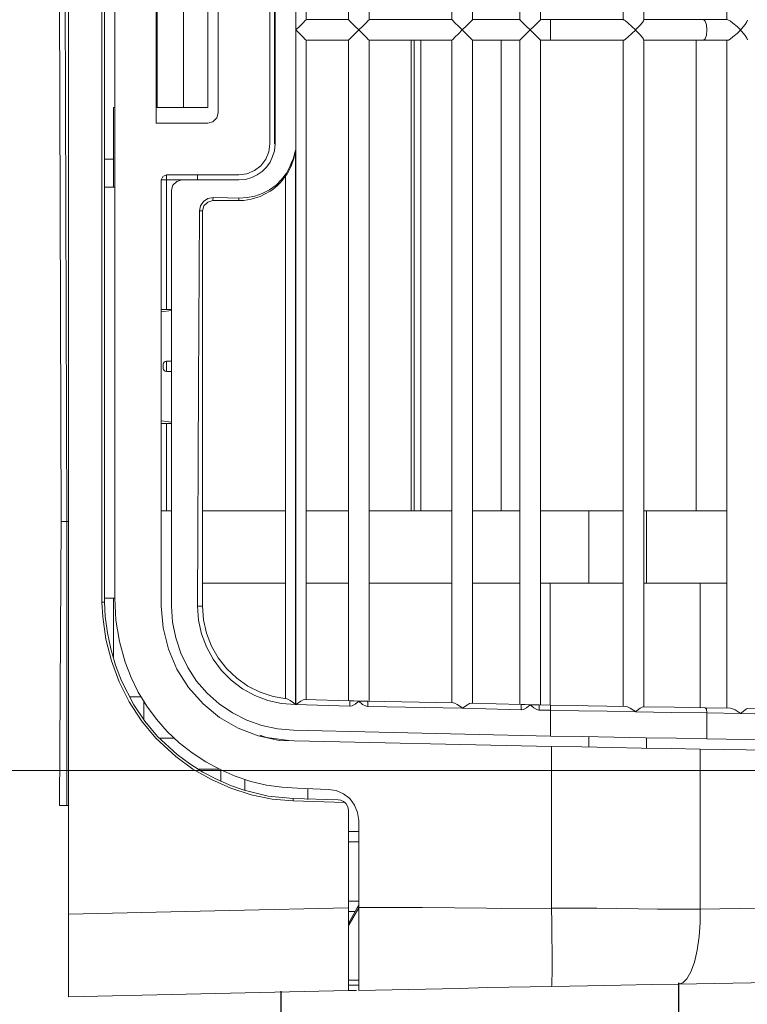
# Model space of a CAD drawing. Header units: millimetres. Extents: x -367720 to -162733, y 309172 to 337444.
# Tile 86 of 256: x -344539 to -344447, y 316334 to 316458. Entities that reach past the tile are written whole.
import ezdxf

# ---------------------------------------------------------------- set-up
doc = ezdxf.new("R2010")
doc.units = ezdxf.units.MM
doc.header["$LTSCALE"] = 10
doc.header["$MEASUREMENT"] = 0
doc.layers.get('0').update_dxf_attribs({"color": 255, "lineweight": 13})
doc.layers.add('LATS_CONTROL_LINE', color=2, linetype='Continuous')
doc.layers.add('LATS_PIPE_DRAIN', color=4, linetype='Continuous')
for name, color, linetype, lineweight in [('LATS_EQ_IDU', 7, 'Continuous', 0), ('LATS_SERVICE_SPACE', 1, 'Continuous', 9), ('VZ1', 6, 'Continuous', 18)]:
    doc.layers.add(name, color=color, linetype=linetype, lineweight=lineweight)
doc.styles.add('ROMANS', font='ROMANS.shx', dxfattribs={"height": 80})

# ---------------------------------------------------------------- blocks, each defined once
blk = doc.blocks.new('LATS_IDU_LOW_STATIC_L2')
at = {"layer": 'LATS_SERVICE_SPACE', "color": 1, "ltscale": 2}
blk.add_line((1221.46, 343.7), (621.46, 343.7), dxfattribs=at)
blk = doc.blocks.new('LATS_IDU_WALL_MOUNTED_SB')
at = {"color": 0, "linetype": 'Continuous'}
for p, q in [((411.66, 87.89), (411.85, 93.82)), ((412.39, 93.08), (412.29, 87.04)), ((416.94, 92.93), (416.75, 81.98)), ((446.08, 92.44), (446.31, 79.27)), ((415.47, 82.82), (415.59, 90.07)), ((436.88, 81.98), (436.77, 89.35)), ((325.33, 87.84), (325.13, 87.91)), ((327.58, 87.91), (327.38, 87.84)), ((325.67, 87.62), (325.33, 87.84)), ((326.2, 87.18), (325.67, 87.62)), ((325.92, 86.61), (326.35, 87.04)), ((326.35, 87.05), (326.2, 87.18)), ((326.35, 87.04), (326.35, 87.05)), ((326.36, 87.05), (326.35, 87.04)), ((326.35, 87.04), (326.35, 87.04)), ((326.35, 87.04), (326.36, 87.04)), ((326.51, 87.18), (326.36, 87.05)), ((326.36, 87.04), (326.79, 86.61)), ((327.04, 87.62), (326.51, 87.18)), ((327.38, 87.84), (327.04, 87.62)), ((411.71, 87.79), (411.66, 87.89)), ((411.86, 87.59), (411.71, 87.79)), ((411.84, 86.39), (412.15, 86.86)), ((412.15, 87.22), (411.86, 87.59)), ((412.28, 87.05), (412.15, 87.22)), ((412.15, 86.86), (412.28, 87.04)), ((412.29, 87.04), (412.21, 82.82)), ((412.29, 87.04), (412.28, 87.05)), ((412.28, 87.04), (412.29, 87.04)), ((325.05, 85.38), (325.1, 85.54)), ((325.1, 85.54), (325.22, 85.75)), ((325.22, 85.75), (325.48, 86.1)), ((325.48, 86.1), (325.92, 86.61)), ((326.79, 86.61), (327.23, 86.1)), ((327.23, 86.1), (327.49, 85.75)), ((327.49, 85.75), (327.61, 85.54)), ((327.61, 85.54), (327.65, 85.38)), ((411.56, 82.62), (411.62, 85.77)), ((411.62, 85.77), (411.68, 86.04)), ((411.68, 86.04), (411.84, 86.39)), ((325.05, 85.31), (245.1, 85.31)), ((325.05, 83.89), (325.05, 85.38)), ((327.65, 85.38), (327.65, 83.89)), ((411.61, 85.31), (327.65, 85.31)), ((386.8, 80.29), (386.8, 85.31)), ((395.9, 85.31), (395.9, 83.65)), ((325.05, 82.4), (325.05, 83.89)), ((327.65, 83.89), (327.65, 82.4)), ((395.9, 83.65), (395.9, 81.99)), ((325.23, 82.61), (325.05, 82.4)), ((325.05, 78.68), (325.05, 82.4)), ((325.7, 82.76), (325.23, 82.61)), ((326.35, 82.82), (325.7, 82.76)), ((327, 82.76), (326.35, 82.82)), ((327.48, 82.61), (327, 82.76)), ((327.65, 82.4), (327.48, 82.61)), ((327.65, 82.4), (327.65, 78.68)), ((395.9, 81.99), (411.55, 81.99)), ((395.9, 81.99), (395.9, 78.47)), ((411.5, 78.76), (411.56, 82.62)), ((411.76, 82.76), (411.56, 82.62)), ((412.21, 82.82), (411.76, 82.76)), ((412.21, 82.82), (412.14, 78.37)), ((412.21, 82.82), (415.47, 82.82)), ((415.4, 78.99), (415.47, 82.82)), ((416.69, 78.33), (416.75, 81.98)), ((416.75, 81.98), (436.88, 81.98)), ((436.89, 80.51), (436.88, 81.98)), ((436.88, 81.98), (438.59, 81.96)), ((438.59, 81.96), (440.34, 81.83)), ((440.34, 81.83), (442.02, 81.6)), ((327.64, 81.46), (386.8, 81.46)), ((436.89, 78.72), (436.89, 80.51)), ((442.02, 81.6), (443.53, 81.25)), ((443.53, 81.25), (444.75, 80.81)), ((444.75, 80.81), (445.63, 80.31)), ((386.8, 75.24), (386.8, 80.29)), ((445.63, 80.31), (446.14, 79.79)), ((446.14, 79.79), (446.31, 79.27)), ((446.31, 79.27), (446.37, 75.81)), ((325.05, 74.91), (325.05, 78.68)), ((327.65, 78.68), (327.65, 74.91)), ((395.9, 78.47), (395.9, 74.91)), ((411.43, 74.83), (411.5, 78.76)), ((412.14, 78.37), (412.06, 73.84)), ((415.33, 75.09), (415.4, 78.99)), ((416.63, 74.62), (416.69, 78.33)), ((436.88, 76.62), (436.89, 78.72)), ((436.85, 74.21), (436.88, 76.62)), ((446.37, 75.81), (446.44, 72)), ((245.08, 74.91), (325.08, 74.91)), ((325.2, 74.85), (325.08, 74.91)), ((325.4, 74.71), (325.2, 74.85)), ((325.79, 74.38), (325.4, 74.71)), ((326.35, 73.85), (325.79, 74.38)), ((326.92, 74.38), (326.36, 73.85)), ((327.31, 74.71), (326.92, 74.38)), ((327.51, 74.85), (327.31, 74.71)), ((327.63, 74.91), (327.51, 74.85)), ((327.63, 74.91), (411.43, 74.91)), ((386.8, 75.24), (395.91, 75.24)), ((386.8, 75.24), (386.8, 75.07)), ((386.8, 75.07), (386.8, 74.91)), ((411.48, 74.69), (411.43, 74.83)), ((411.63, 74.45), (411.48, 74.69)), ((411.92, 74.04), (411.63, 74.45)), ((415.26, 71.15), (415.33, 75.09)), ((415.34, 75.24), (416.64, 75.24)), ((416.56, 70.87), (416.63, 74.62)), ((325.48, 72.91), (325.91, 73.39)), ((325.91, 73.39), (326.35, 73.84)), ((326.35, 73.84), (326.35, 73.85)), ((326.36, 73.85), (326.35, 73.84)), ((326.35, 73.84), (326.35, 73.84)), ((326.35, 73.84), (326.36, 73.84)), ((326.36, 73.84), (326.8, 73.39)), ((326.8, 73.39), (327.23, 72.91)), ((411.45, 72.85), (411.61, 73.17)), ((411.61, 73.17), (411.91, 73.64)), ((411.91, 73.64), (412.05, 73.84)), ((412.05, 73.85), (411.92, 74.04)), ((412.06, 73.84), (412, 70.31)), ((412.06, 73.84), (412.05, 73.85)), ((412.05, 73.84), (412.06, 73.84)), ((436.81, 71.48), (436.85, 74.21)), ((325.05, 72.31), (245.1, 72.31)), ((325.05, 72.33), (325.1, 72.43)), ((325.05, 67.75), (325.05, 72.33)), ((325.1, 72.43), (325.22, 72.6)), ((325.22, 72.6), (325.48, 72.91)), ((327.23, 72.91), (327.49, 72.6)), ((327.49, 72.6), (327.61, 72.43)), ((327.61, 72.43), (327.65, 72.33)), ((327.65, 72.33), (327.65, 67.75)), ((411.38, 72.31), (327.65, 72.31)), ((386.8, 72.31), (386.8, 70.16)), ((395.9, 72.31), (395.9, 67.73)), ((411.31, 67.91), (411.39, 72.61)), ((411.39, 72.61), (411.45, 72.85)), ((446.44, 72), (446.51, 67.83)), ((415.19, 67.17), (415.26, 71.15)), ((416.49, 67.09), (416.56, 70.87)), ((436.78, 68.98), (436.81, 71.48)), ((386.8, 70.16), (386.8, 67.99)), ((412, 70.31), (411.94, 66.75)), ((436.77, 66.77), (436.78, 68.98)), ((325.05, 63.15), (325.05, 67.75)), ((327.65, 67.75), (327.65, 63.15)), ((386.8, 67.99), (386.8, 61.91)), ((386.8, 67.99), (395.91, 67.99)), ((395.9, 67.73), (395.9, 63.12)), ((411.22, 63.17), (411.31, 67.91)), ((415.13, 63.17), (415.19, 67.17)), ((415.21, 67.99), (416.51, 67.99)), ((416.43, 63.3), (416.49, 67.09)), ((446.51, 67.83), (446.59, 63.3)), ((411.94, 66.75), (411.87, 63.17)), ((436.77, 64.88), (436.77, 66.77)), ((436.78, 63.3), (436.77, 64.88)), ((325.05, 63.15), (325.23, 63.16)), ((325.05, 61.91), (325.05, 63.15)), ((325.23, 63.16), (325.7, 63.17)), ((325.7, 63.17), (326.35, 63.17)), ((326.35, 63.17), (327, 63.17)), ((327, 63.17), (327.48, 63.16)), ((327.48, 63.16), (327.65, 63.15)), ((327.65, 63.15), (327.65, 61.91)), ((411.2, 61.74), (411.22, 63.17)), ((411.41, 63.17), (411.22, 63.17)), ((411.87, 63.17), (411.41, 63.17)), ((411.87, 63.17), (411.85, 61.74)), ((415.13, 63.17), (411.87, 63.17)), ((415.13, 63.17), (414.39, 30.89)), ((415.66, 29.08), (416.43, 63.3)), ((436.78, 63.3), (416.43, 63.3)), ((436.78, 63.3), (438.57, 63.32)), ((436.82, 56.99), (436.78, 63.3)), ((438.57, 63.32), (440.39, 63.35)), ((440.39, 63.35), (442.15, 63.36)), ((442.15, 63.36), (443.71, 63.37)), ((443.71, 63.37), (444.99, 63.36)), ((444.99, 63.36), (445.9, 63.35)), ((445.9, 63.35), (446.42, 63.32)), ((446.42, 63.32), (446.59, 63.3)), ((446.59, 63.3), (446.73, 55.26)), ((245.1, 61.91), (325.06, 61.91)), ((325.16, 61.81), (325.06, 61.91)), ((327.65, 61.91), (327.55, 61.81)), ((327.65, 61.91), (411.2, 61.91)), ((411.22, 63.12), (395.9, 63.12)), ((395.9, 61.91), (395.9, 63.12)), ((325.44, 61.53), (325.16, 61.81)), ((325.86, 61.12), (325.44, 61.53)), ((326.35, 60.63), (325.86, 61.12)), ((326.85, 61.12), (326.35, 60.63)), ((327.27, 61.53), (326.85, 61.12)), ((327.55, 61.81), (327.27, 61.53)), ((411.19, 61.28), (411.18, 60.63)), ((411.59, 61.07), (411.18, 60.63)), ((411.2, 61.74), (411.19, 61.28)), ((411.2, 61.74), (411.39, 61.75)), ((411.39, 61.75), (411.85, 61.74)), ((411.8, 61.45), (411.59, 61.07)), ((411.85, 61.72), (411.8, 61.45)), ((411.85, 61.74), (411.85, 61.72)), ((325.15, 59.41), (325.44, 59.7)), ((325.44, 59.7), (325.86, 60.13)), ((325.86, 60.13), (326.35, 60.63)), ((326.35, 60.63), (326.85, 60.13)), ((326.85, 60.13), (327.27, 59.7)), ((327.27, 59.7), (327.56, 59.41)), ((410.97, 53.2), (411.16, 59.49)), ((411.17, 59.98), (411.16, 59.49)), ((411.16, 59.49), (411.35, 59.5)), ((411.18, 60.63), (411.17, 59.98)), ((411.18, 60.63), (411.58, 60.17)), ((411.18, 60.63), (411.18, 60.63)), ((411.18, 60.63), (411.18, 60.63)), ((411.35, 59.5), (411.81, 59.49)), ((411.58, 60.17), (411.77, 59.78)), ((411.81, 59.49), (411.6, 52.09)), ((411.77, 59.78), (411.81, 59.52)), ((411.81, 59.52), (411.81, 59.49)), ((325.05, 59.31), (245.1, 59.31)), ((325.05, 59.31), (325.15, 59.41)), ((325.05, 53.37), (325.05, 59.31)), ((327.56, 59.41), (327.65, 59.31)), ((411.16, 59.31), (327.65, 59.31)), ((327.65, 59.31), (327.65, 53.37)), ((386.8, 59.31), (386.8, 53.37)), ((395.9, 53.37), (395.9, 59.31)), ((327.64, 56.96), (386.8, 56.96)), ((436.78, 55.13), (436.82, 56.99)), ((436.69, 47.1), (436.78, 55.13)), ((446.73, 55.26), (446.87, 51.69)), ((245.1, 53.37), (325.06, 53.37)), ((325.16, 53.27), (325.06, 53.37)), ((325.44, 53), (325.16, 53.27)), ((327.55, 53.27), (327.27, 53)), ((327.65, 53.37), (327.55, 53.27)), ((327.65, 53.37), (410.98, 53.37)), ((325.86, 52.58), (325.44, 53)), ((326.35, 52.09), (325.86, 52.58)), ((325.86, 51.59), (326.35, 52.09)), ((326.85, 52.58), (326.35, 52.09)), ((326.35, 52.09), (326.85, 51.59)), ((327.27, 53), (326.85, 52.58)), ((411.02, 53.01), (410.97, 53.2)), ((411.18, 52.73), (411.02, 53.01)), ((411.47, 52.29), (411.18, 52.73)), ((411.6, 52.09), (411.4, 40.2)), ((411.46, 51.89), (411.6, 52.08)), ((411.6, 52.1), (411.47, 52.29)), ((411.6, 52.09), (411.6, 52.1)), ((411.6, 52.08), (411.6, 52.09)), ((325.05, 50.77), (245.1, 50.77)), ((325.05, 50.77), (325.15, 50.88)), ((325.05, 40.37), (325.05, 50.77)), ((325.15, 50.88), (325.44, 51.16)), ((325.44, 51.16), (325.86, 51.59)), ((326.85, 51.59), (327.27, 51.16)), ((327.27, 51.16), (327.56, 50.88)), ((327.56, 50.88), (327.65, 50.77)), ((410.93, 50.77), (327.65, 50.77)), ((327.65, 50.77), (327.65, 40.37)), ((386.8, 50.77), (386.8, 40.37)), ((395.9, 40.37), (395.9, 50.77)), ((410.75, 40.2), (410.93, 50.95)), ((410.93, 50.95), (410.99, 51.16)), ((410.99, 51.16), (411.15, 51.45)), ((411.15, 51.45), (411.46, 51.89)), ((446.87, 51.69), (446.98, 45.38)), ((436.69, 39.07), (436.69, 47.1)), ((327.64, 46.86), (386.8, 46.86)), ((327.64, 46.02), (386.8, 46.02)), ((327.64, 45.66), (386.8, 45.66)), ((446.98, 45.38), (447.09, 39.07)), ((245.1, 40.37), (325.06, 40.37)), ((325.16, 40.27), (325.06, 40.37)), ((325.44, 40), (325.16, 40.27)), ((325.86, 39.58), (325.44, 40)), ((327.27, 40), (326.85, 39.58)), ((327.55, 40.27), (327.27, 40)), ((327.65, 40.37), (327.55, 40.27)), ((327.65, 40.37), (410.75, 40.37)), ((410.74, 39.74), (410.73, 39.09)), ((410.75, 40.2), (410.74, 39.74)), ((410.75, 40.2), (410.94, 40.21)), ((410.94, 40.21), (411.4, 40.2)), ((411.34, 39.91), (411.14, 39.53)), ((411.4, 40.18), (411.34, 39.91)), ((411.4, 40.2), (411.4, 40.18)), ((325.44, 38.16), (325.86, 38.59)), ((326.35, 39.09), (325.86, 39.58)), ((325.86, 38.59), (326.35, 39.09)), ((326.85, 39.58), (326.35, 39.09)), ((326.35, 39.09), (326.85, 38.59)), ((326.85, 38.59), (327.27, 38.16)), ((410.73, 39.09), (410.71, 38.44)), ((410.71, 38.44), (410.71, 37.95)), ((411.14, 39.53), (410.73, 39.09)), ((410.73, 39.09), (411.12, 38.63)), ((410.73, 39.09), (410.73, 39.09)), ((410.73, 39.09), (410.73, 39.09)), ((411.12, 38.63), (411.31, 38.25)), ((422.99, 37.95), (423.79, 38.56)), ((423.79, 38.56), (424.72, 38.94)), ((424.72, 38.94), (425.72, 39.07)), ((436.69, 39.07), (425.72, 39.07)), ((427.1, 37.77), (427.1, 39.07)), ((428.4, 37.77), (428.4, 39.07)), ((435.88, 37.77), (435.88, 39.07)), ((436.71, 38.88), (436.38, 39.07)), ((438.97, 39.07), (436.69, 39.07)), ((438.69, 37.77), (436.71, 38.88)), ((438.83, 37.88), (436.72, 39.07)), ((437.18, 37.96), (437.18, 38.54)), ((440.64, 39.07), (438.97, 39.07)), ((442.2, 39.07), (440.64, 39.07)), ((443.6, 39.07), (442.2, 39.07)), ((444.81, 39.07), (443.6, 39.07)), ((446.04, 39.07), (444.81, 39.07)), ((445.79, 39.07), (445.8, 37.77)), ((445.81, 37.77), (445.81, 39.07)), ((446.67, 39.07), (446.04, 39.07)), ((446.43, 39.07), (446.43, 38.5)), ((446.43, 38.5), (446.45, 37.96)), ((447.02, 39.07), (446.67, 39.07)), ((447.09, 39.07), (447.02, 39.07)), ((447.09, 38.79), (447.1, 38.23)), ((325.05, 37.77), (245.1, 37.77)), ((325.05, 37.77), (325.15, 37.88)), ((325.05, 32.46), (325.05, 37.77)), ((325.15, 37.88), (325.44, 38.16)), ((327.27, 38.16), (327.56, 37.88)), ((327.56, 37.88), (327.65, 37.77)), ((410.7, 37.77), (327.65, 37.77)), ((327.65, 37.77), (327.65, 32.46)), ((386.8, 37.77), (386.8, 32.46)), ((395.9, 32.46), (395.9, 37.77)), ((410.52, 32.3), (410.71, 37.95)), ((410.71, 37.95), (410.9, 37.96)), ((410.9, 37.96), (411.36, 37.95)), ((411.36, 37.95), (411.15, 31.18)), ((411.31, 38.25), (411.36, 37.98)), ((411.36, 37.98), (411.36, 37.95)), ((421.97, 36.23), (422.37, 37.16)), ((422.37, 37.16), (422.99, 37.95)), ((423.34, 37.14), (423.19, 36.81)), ((423.49, 37.34), (423.28, 30.85)), ((423.49, 37.34), (423.34, 37.14)), ((423.63, 37.48), (423.49, 37.34)), ((424.01, 37.69), (423.63, 37.48)), ((424.45, 37.77), (424.01, 37.69)), ((436.71, 37.77), (424.45, 37.77)), ((439, 37.77), (436.71, 37.77)), ((437.06, 22.84), (436.71, 37.77)), ((437.18, 37.77), (437.18, 37.96)), ((439.02, 37.77), (438.83, 37.88)), ((440.69, 37.77), (439, 37.77)), ((442.22, 37.77), (440.69, 37.77)), ((443.64, 37.77), (442.22, 37.77)), ((444.83, 37.77), (443.64, 37.77)), ((445.82, 37.77), (444.83, 37.77)), ((446.52, 37.77), (445.82, 37.77)), ((446.45, 37.96), (446.45, 37.77)), ((446.97, 37.77), (446.52, 37.77)), ((447.11, 37.77), (446.97, 37.77)), ((447.1, 38.23), (447.11, 37.88)), ((447.11, 37.88), (447.11, 37.77)), ((447.11, 37.77), (447.56, 17.38)), ((421.82, 35.24), (421.97, 36.23)), ((422.96, 30.85), (423.15, 36.49)), ((423.19, 36.81), (423.15, 36.5)), ((423.15, 36.5), (423.15, 36.49)), ((421.67, 31.36), (421.82, 35.24)), ((245.1, 32.46), (325.06, 32.46)), ((325.16, 32.36), (325.06, 32.46)), ((325.44, 32.09), (325.16, 32.36)), ((327.55, 32.36), (327.27, 32.09)), ((327.65, 32.46), (327.55, 32.36)), ((327.65, 32.46), (410.52, 32.46)), ((410.57, 32.1), (410.52, 32.3)), ((423.08, 32.69), (421.78, 32.69)), ((326.35, 31.18), (243.8, 31.18)), ((325.86, 31.67), (325.44, 32.09)), ((326.35, 31.18), (325.86, 31.67)), ((326.85, 31.67), (326.35, 31.18)), ((411.15, 31.18), (326.35, 31.18)), ((327.27, 32.09), (326.85, 31.67)), ((341.44, 31.12), (411.15, 31.12)), ((342.51, 30.92), (341.44, 31.12)), ((341.94, 31.02), (341.44, 31.12)), ((342.45, 30.87), (341.94, 31.02)), ((410.72, 31.82), (410.57, 32.1)), ((411.01, 31.38), (410.72, 31.82)), ((410.96, 30.86), (411.14, 31.11)), ((411.14, 31.19), (411.01, 31.38)), ((411.15, 31.12), (411.01, 29.36)), ((411.15, 31.18), (411.14, 31.19)), ((411.14, 31.11), (411.15, 31.12)), ((421.56, 29.41), (421.67, 31.36)), ((342.82, 30.72), (342.45, 30.87)), ((343.46, 30.58), (342.51, 30.92)), ((343.41, 30.47), (342.82, 30.72)), ((343.43, 30.51), (343.41, 30.46)), ((344.34, 29.99), (343.41, 30.46)), ((343.44, 30.53), (343.43, 30.51)), ((343.45, 30.55), (343.44, 30.53)), ((343.46, 30.57), (343.45, 30.56)), ((343.45, 30.56), (343.45, 30.55)), ((343.46, 30.58), (344.43, 30.08)), ((343.46, 30.58), (343.46, 30.57)), ((345.16, 29.39), (344.34, 29.99)), ((344.43, 30.08), (345.29, 29.45)), ((410.42, 29.86), (344.73, 29.86)), ((386.8, 29.86), (386.8, 19.46)), ((395.9, 19.46), (395.9, 29.86)), ((410.15, 28.32), (410.44, 30.02)), ((410.44, 30.02), (410.5, 30.18)), ((410.5, 30.18), (410.65, 30.44)), ((410.65, 30.44), (410.96, 30.86)), ((414.23, 28.88), (414.39, 30.89)), ((415.29, 27.49), (415.68, 30.28)), ((422.66, 27.69), (422.96, 30.85)), ((422.96, 30.85), (422.96, 30.85)), ((422.96, 30.85), (423.05, 30.85)), ((423.05, 30.85), (423.28, 30.85)), ((423.28, 30.85), (423.06, 28.18)), ((312.05, 28.56), (340.65, 28.56)), ((340.65, 28.56), (340.65, 28.47)), ((341.53, 28.47), (340.65, 28.56)), ((342.27, 28.26), (341.53, 28.47)), ((345.86, 28.68), (345.16, 29.39)), ((345.29, 29.45), (345.59, 29.18)), ((345.59, 29.18), (345.88, 28.89)), ((346.46, 27.85), (345.86, 28.68)), ((345.88, 28.89), (346.15, 28.58)), ((346.15, 28.58), (346.4, 28.27)), ((411.01, 29.36), (410.63, 27.65)), ((413.81, 26.9), (414.23, 28.88)), ((415.09, 26.44), (415.66, 29.08)), ((421.3, 27.49), (421.56, 29.41)), ((340.65, 28.47), (312.05, 28.47)), ((312.05, 27.91), (340.65, 27.91)), ((341.66, 27.78), (340.65, 27.91)), ((342.6, 27.39), (341.66, 27.78)), ((342.96, 27.93), (342.27, 28.26)), ((343.41, 26.77), (342.6, 27.39)), ((343.58, 27.49), (342.96, 27.93)), ((344.13, 26.95), (343.58, 27.49)), ((346.4, 28.27), (346.62, 27.95)), ((346.91, 26.96), (346.46, 27.85)), ((346.62, 27.95), (347.29, 26.67)), ((409.61, 26.69), (410.15, 28.32)), ((410.63, 27.65), (410.01, 26)), ((415.02, 26.64), (415.29, 27.49)), ((420.83, 25.51), (421.3, 27.49)), ((421.94, 24.67), (422.66, 27.69)), ((423.06, 28.18), (422.52, 25.54)), ((344.03, 25.96), (343.41, 26.77)), ((344.57, 26.32), (344.13, 26.95)), ((344.9, 25.63), (344.57, 26.32)), ((347.24, 26.02), (346.91, 26.96)), ((347.43, 25.04), (347.24, 26.02)), ((347.29, 26.67), (347.64, 25.55)), ((408.83, 25.15), (409.61, 26.69)), ((410.01, 26), (409.17, 24.47)), ((413.13, 25), (413.81, 26.9)), ((414.12, 23.93), (415.09, 26.44)), ((344.42, 25.02), (344.03, 25.96)), ((344.55, 24.01), (344.42, 25.02)), ((345.13, 24.84), (344.9, 25.63)), ((345.2, 24.01), (345.13, 24.84)), ((347.5, 24.01), (347.43, 25.04)), ((347.64, 25.55), (347.78, 24.65)), ((407.84, 23.74), (408.83, 25.15)), ((412.22, 23.2), (413.13, 25)), ((420.16, 23.54), (420.83, 25.51)), ((420.6, 24.78), (421.96, 24.78)), ((422.52, 25.54), (421.69, 22.99)), ((344.55, 14.91), (344.55, 24.01)), ((345.2, 16.86), (345.2, 24.01)), ((347.46, 22.58), (347.5, 24.01)), ((347.5, 24.01), (347.61, 24.01)), ((347.61, 24.01), (347.67, 24.01)), ((347.67, 24.01), (347.72, 24.01)), ((347.72, 24.01), (347.75, 24.01)), ((347.75, 24.01), (347.78, 24.01)), ((347.78, 24.65), (347.8, 24)), ((347.78, 24.01), (347.8, 24)), ((347.8, 24), (347.8, 22.19)), ((406.66, 22.49), (407.84, 23.74)), ((409.17, 24.47), (408.11, 23.06)), ((412.78, 21.6), (414.12, 23.93)), ((419.34, 21.67), (420.16, 23.54)), ((421.39, 23.1), (421.94, 24.67)), ((347.41, 20.77), (347.46, 22.58)), ((405.3, 21.43), (406.66, 22.49)), ((408.11, 23.06), (406.87, 21.82)), ((411.08, 21.54), (412.22, 23.2)), ((420.59, 21.27), (421.39, 23.1)), ((421.69, 22.99), (420.6, 20.56)), ((437.51, 2.6), (437.06, 22.84)), ((315.95, 21.41), (336.75, 21.41)), ((336.75, 21.41), (337.4, 21.24)), ((337.4, 21.24), (337.88, 20.76)), ((347.8, 22.19), (347.8, 20.76)), ((403.8, 20.58), (405.3, 21.43)), ((406.87, 21.82), (405.46, 20.77)), ((409.73, 20.03), (411.08, 21.54)), ((411.08, 19.51), (412.78, 21.6)), ((418.37, 19.86), (419.34, 21.67)), ((419.3, 21.68), (419.3, 18.98)), ((420.74, 21.76), (419.34, 21.76)), ((419.66, 19.5), (420.59, 21.27)), ((316.6, 20.11), (336.1, 20.11)), ((336.1, 20.11), (336.1, 17.04)), ((337.88, 20.76), (338.05, 20.11)), ((338.05, 13.61), (338.05, 20.11)), ((347.41, 20.77), (347.69, 20.76)), ((347.54, 20.12), (347.41, 20.77)), ((347.91, 19.57), (347.54, 20.12)), ((347.69, 20.76), (347.8, 20.76)), ((347.8, 20.76), (347.98, 20.11)), ((347.98, 20.11), (348.45, 19.63)), ((400.51, 19.59), (402.19, 19.96)), ((402.19, 19.96), (403.8, 20.58)), ((403.91, 19.93), (402.27, 19.32)), ((405.46, 20.77), (403.91, 19.93)), ((408.2, 18.71), (409.73, 20.03)), ((417.23, 18.13), (418.37, 19.86)), ((420.6, 20.56), (419.27, 18.24)), ((344.55, 18.81), (344.75, 18.81)), ((344.75, 18.81), (345.2, 18.81)), ((348.46, 19.21), (347.91, 19.57)), ((348.45, 19.63), (349.1, 19.46)), ((349.1, 19.08), (348.46, 19.21)), ((349.1, 19.46), (363.02, 19.46)), ((349.1, 19.37), (349.1, 19.46)), ((349.1, 19.08), (349.1, 19.37)), ((370.97, 18.96), (349.1, 19.08)), ((363.02, 19.46), (376.93, 19.46)), ((398.8, 18.82), (370.97, 18.96)), ((376.93, 19.46), (398.8, 19.46)), ((398.8, 19.46), (400.51, 19.59)), ((398.8, 19.46), (398.8, 19.41)), ((398.8, 19.41), (398.8, 19.27)), ((398.8, 19.27), (398.8, 19.07)), ((398.8, 19.07), (398.8, 18.82)), ((400.55, 18.95), (398.8, 18.82)), ((402.27, 19.32), (400.55, 18.95)), ((406.52, 17.6), (408.2, 18.71)), ((409.03, 17.69), (411.08, 19.51)), ((418.62, 17.84), (419.66, 19.5)), ((404.7, 16.72), (406.52, 17.6)), ((406.71, 16.23), (409.03, 17.69)), ((415.96, 16.52), (417.23, 18.13)), ((417.46, 16.28), (418.62, 17.84)), ((419.27, 18.24), (417.71, 16.08)), ((447.56, 17.38), (447.9, 2.6)), ((336.1, 17.04), (316.6, 17.04)), ((336.1, 17.04), (336.1, 13.74)), ((345.2, 16.86), (345.2, 14.91)), ((345.2, 16.86), (345.38, 16.21)), ((345.38, 16.21), (345.85, 15.73)), ((402.79, 16.08), (404.7, 16.72)), ((404.19, 15.16), (406.71, 16.23)), ((414.55, 15.01), (415.96, 16.52)), ((415.17, 13.81), (417.46, 16.28)), ((344.75, 14.45), (344.55, 14.91)), ((344.75, 14.91), (344.55, 14.91)), ((345.2, 14.91), (344.75, 14.91)), ((345.2, 14.91), (361.48, 14.91)), ((345.2, 14.91), (345.2, 14.45)), ((345.85, 15.73), (346.5, 15.56)), ((398.8, 15.56), (346.5, 15.56)), ((361.48, 14.26), (361.48, 15.56)), ((361.63, 15.56), (361.78, 14.26)), ((367.98, 14.91), (367.98, 15.56)), ((367.98, 14.91), (368.17, 14.91)), ((368.17, 14.91), (368.63, 14.91)), ((368.63, 14.91), (369.09, 14.91)), ((369.09, 14.91), (369.28, 14.91)), ((369.28, 15.56), (369.28, 14.91)), ((375.51, 14.26), (375.66, 15.56)), ((375.81, 15.56), (375.81, 14.26)), ((375.81, 14.91), (386.8, 14.91)), ((386.8, 15.56), (386.8, 14.26)), ((398.8, 15.56), (400.81, 15.69)), ((400.81, 15.69), (402.79, 16.08)), ((401.53, 14.49), (404.19, 15.16)), ((413.01, 13.65), (414.55, 15.01)), ((417.71, 16.08), (415.39, 13.58)), ((415.4, 14.06), (415.4, 15.96)), ((316.6, 13.74), (336.1, 13.74)), ((336.1, 13.74), (336.1, 13.67)), ((336.1, 13.67), (336.1, 13.61)), ((345.2, 14.26), (344.75, 14.45)), ((345.2, 14.45), (345.2, 14.26)), ((345.2, 14.26), (398.8, 14.26)), ((361.48, 14.26), (360.83, 14.26)), ((360.83, 14.26), (360.83, 14.26)), ((360.83, 14.26), (360.83, 14.26)), ((368.5, 14.52), (368.37, 14.52)), ((368.76, 14.52), (368.5, 14.52)), ((368.89, 14.52), (368.76, 14.52)), ((376.43, 14.26), (375.81, 14.26)), ((376.43, 14.26), (376.43, 14.26)), ((376.43, 14.26), (376.43, 14.26)), ((398.8, 14.26), (401.53, 14.49)), ((411.36, 12.44), (413.01, 13.65)), ((413.25, 12.2), (415.17, 13.81)), ((314.65, 13.61), (338.05, 13.61)), ((409.59, 11.38), (411.36, 12.44)), ((415.39, 13.58), (413.21, 11.78)), ((407.76, 10.48), (409.59, 11.38)), ((410.2, 10.32), (410.2, 11.79)), ((413.09, 12.09), (410.67, 12.09)), ((413.21, 11.78), (410.83, 10.24)), ((411.2, 10.82), (413.25, 12.2)), ((405.83, 9.74), (407.76, 10.48)), ((408.17, 9.27), (411.2, 10.82)), ((410.83, 10.24), (408.3, 8.98)), ((400.53, 8.57), (403.22, 9.01)), ((403.22, 9.01), (405.83, 9.74)), ((408.3, 8.98), (405.65, 8.01)), ((406.19, 8.52), (408.17, 9.27)), ((-396.96, 8.41), (397.77, 8.41)), ((336.1, 8.41), (336.1, 8.34)), ((336.1, 8.34), (336.1, 8.28)), ((336.1, 8.28), (342.6, 8.28)), ((346.12, 8.28), (342.6, 8.28)), ((342.6, 8.28), (342.6, 7.68)), ((342.6, 7.68), (342.6, 7.26)), ((346.11, 7.11), (346.11, 8.41)), ((397.77, 8.41), (400.53, 8.57)), ((397.77, 8.41), (397.77, 7.11)), ((405.22, 8.28), (397.77, 8.28)), ((400.1, 7.22), (402.15, 7.49)), ((402.15, 7.49), (404.16, 7.92)), ((405.65, 8.01), (402.92, 7.31)), ((404.16, 7.92), (406.19, 8.52)), ((-327.14, 7.11), (398.3, 7.11)), ((398.3, 6.79), (-327.14, 6.79)), ((342.6, 7.26), (342.6, 7.11)), ((398.3, 7.12), (400.1, 7.22)), ((398.3, 7.12), (398.3, 7.12)), ((398.3, 7.11), (398.3, 7.12)), ((398.3, 7.07), (398.3, 7.11)), ((398.3, 7), (398.3, 7.07)), ((398.3, 6.91), (398.3, 7)), ((398.3, 6.8), (398.3, 6.91)), ((400.13, 6.91), (398.3, 6.8)), ((398.3, 6.8), (398.3, 6.79)), ((402.92, 7.31), (400.13, 6.91)), ((-327.14, 2.6), (437.51, 2.6)), ((388.14, 2.39), (388.16, 2.6)), ((423.85, 2.39), (423.85, 2.6)), ((439.79, 2.6), (437.51, 2.6)), ((441.46, 2.6), (439.79, 2.6)), ((443.02, 2.6), (441.46, 2.6)), ((444.42, 2.6), (443.02, 2.6)), ((445.63, 2.6), (444.42, 2.6)), ((446.6, 2.6), (445.63, 2.6)), ((447.32, 2.6), (446.6, 2.6)), ((447.76, 2.6), (447.32, 2.6)), ((447.9, 2.6), (447.76, 2.6)), ((308.87, 2.13), (388.14, 2.39)), ((315.96, 1.44), (388.11, 1.67)), ((388.11, 1.67), (423.85, 1.46)), ((388.13, 1.68), (388.14, 2.39)), ((388.14, 2.39), (423.85, 2.39)), ((423.85, 1.46), (423.85, 2.39))]:
    blk.add_line(p, q, dxfattribs=at)
for centre, start, end in [((368.37, 14.91), 180, 270), ((368.89, 14.91), 270, 0)]:
    blk.add_arc(centre, 0.39, start, end, dxfattribs=at)
at = {"layer": 'LATS_CONTROL_LINE'}
blk.add_line((446.14, 79.27), (476.14, 79.27), dxfattribs=at)
at = {"layer": 'LATS_PIPE_DRAIN'}
blk.add_line((447.19, 29.27), (497.18, 29.27), dxfattribs=at)
blk = doc.blocks.new('A$C44164CF6')
at = {"layer": 'LATS_EQ_IDU', "color": 1, "ltscale": 5, "rotation": 270}
blk.add_blockref('LATS_IDU_WALL_MOUNTED_SB', (10247.5, -2137.5), dxfattribs=at)
at = {"layer": 'LATS_EQ_IDU', "color": 1, "ltscale": 5}
blk.add_blockref('LATS_IDU_LOW_STATIC_L2', (9287.75, -2900.67), dxfattribs=at)
at = {"layer": 'VZ1', "extrusion": (0, -1, -1.22461e-16), "style": 'ROMANS', "width": 0.8, "flags": 1}
for tag, p in [('MATERIAL', (-2269.09, 3112.52, -14812.16)), ('PRIRUBA', (-2269.09, 3112.52, -14812.16)), ('PRUTOK', (-2269.09, 3112.52, -14812.16)), ('PLOCHA', (-2269.09, 3112.52, -14812.16)), ('OBVOD', (-2269.09, 3112.52, -14812.16)), ('NAZEV', (-2269.09, 3112.52, -14812.16)), ('KOTA', (-2269.09, 3112.52, -14812.16)), ('USEK', (-2269.09, 3112.52, -14812.16)), ('TVAR', (-2269.09, 3112.52, -14812.16)), ('POS', (-2269.09, 3112.52, -14812.16)), ('NB2', (-2269.09, 3112.52, -14812.16)), ('NB1', (-2269.09, 3112.52, -14812.16)), ('DB', (-2269.09, 3112.52, -14812.16)), ('DA', (-2269.09, 3112.52, -14812.16)), ('B2', (-2269.09, 3112.52, -14812.16)), ('B1', (-2269.09, 3112.52, -14812.16)), ('A2', (-2269.09, 3112.52, -14812.16)), ('A1', (-2269.09, 3112.52, -14812.16)), ('LT', (-2269.09, 3112.52, -14812.16)), ('MATERIAL', (99885.33, 3112.52, -14812.16)), ('PRIRUBA', (99885.33, 3112.52, -14812.16)), ('PRUTOK', (99885.33, 3112.52, -14812.16)), ('PLOCHA', (99885.33, 3112.52, -14812.16)), ('OBVOD', (99885.33, 3112.52, -14812.16)), ('NAZEV', (99885.33, 3112.52, -14812.16)), ('KOTA', (99885.33, 3112.52, -14812.16)), ('USEK', (99885.33, 3112.52, -14812.16)), ('TVAR', (99885.33, 3112.52, -14812.16)), ('POS', (99885.33, 3112.52, -14812.16)), ('NB2', (99885.33, 3112.52, -14812.16)), ('NB1', (99885.33, 3112.52, -14812.16)), ('DB', (99885.33, 3112.52, -14812.16)), ('DA', (99885.33, 3112.52, -14812.16)), ('B2', (99885.33, 3112.52, -14812.16)), ('B1', (99885.33, 3112.52, -14812.16)), ('A2', (99885.33, 3112.52, -14812.16)), ('A1', (99885.33, 3112.52, -14812.16)), ('LT', (99885.33, 3112.52, -14812.16))]:
    blk.add_attdef(tag, p, '', height=1, rotation=180, dxfattribs=at)
at = {"layer": 'VZ1', "extrusion": (1.22461e-16, 1, 4.44089e-16), "style": 'ROMANS', "width": 0.8, "flags": 1}
for tag, p in [('MATERIAL', (2269.09, 2852.52, 14812.16)), ('PRIRUBA', (2269.09, 2852.52, 14812.16)), ('IZOLACE', (2269.09, 2852.52, 14812.16)), ('PRUTOK', (2269.09, 2852.52, 14812.16)), ('PLOCHA', (2269.09, 2852.52, 14812.16)), ('NASTCE', (2269.09, 2852.52, 14812.16)), ('OBVOD', (2269.09, 2852.52, 14812.16)), ('NAZEV', (2269.09, 2852.52, 14812.16)), ('KOTA', (2269.09, 2852.52, 14812.16)), ('USEK', (2269.09, 2852.52, 14812.16)), ('TVAR', (2269.09, 2852.52, 14812.16)), ('POS', (2269.09, 2852.52, 14812.16)), ('NB2', (2269.09, 2852.52, 14812.16)), ('NB1', (2269.09, 2852.52, 14812.16)), ('B1', (2269.09, 2852.52, 14812.16)), ('VS', (2269.09, 2852.52, 14812.16)), ('A1', (2269.09, 2852.52, 14812.16)), ('LT', (2269.09, 2852.52, 14812.16)), ('MATERIAL', (-99885.33, 2852.52, 14812.16)), ('PRIRUBA', (-99885.33, 2852.52, 14812.16)), ('IZOLACE', (-99885.33, 2852.52, 14812.16)), ('PRUTOK', (-99885.33, 2852.52, 14812.16)), ('PLOCHA', (-99885.33, 2852.52, 14812.16)), ('NASTCE', (-99885.33, 2852.52, 14812.16)), ('OBVOD', (-99885.33, 2852.52, 14812.16)), ('NAZEV', (-99885.33, 2852.52, 14812.16)), ('KOTA', (-99885.33, 2852.52, 14812.16)), ('USEK', (-99885.33, 2852.52, 14812.16)), ('TVAR', (-99885.33, 2852.52, 14812.16)), ('POS', (-99885.33, 2852.52, 14812.16)), ('NB2', (-99885.33, 2852.52, 14812.16)), ('NB1', (-99885.33, 2852.52, 14812.16)), ('B1', (-99885.33, 2852.52, 14812.16)), ('VS', (-99885.33, 2852.52, 14812.16)), ('A1', (-99885.33, 2852.52, 14812.16)), ('LT', (-99885.33, 2852.52, 14812.16))]:
    blk.add_attdef(tag, p, '', height=1, dxfattribs=at)

msp = doc.modelspace()

# ---------------------------------------------------------------- block references
msp.add_blockref('A$C44164CF6', (-354782.86, 318920.06))

doc.saveas('drawing.dxf')
